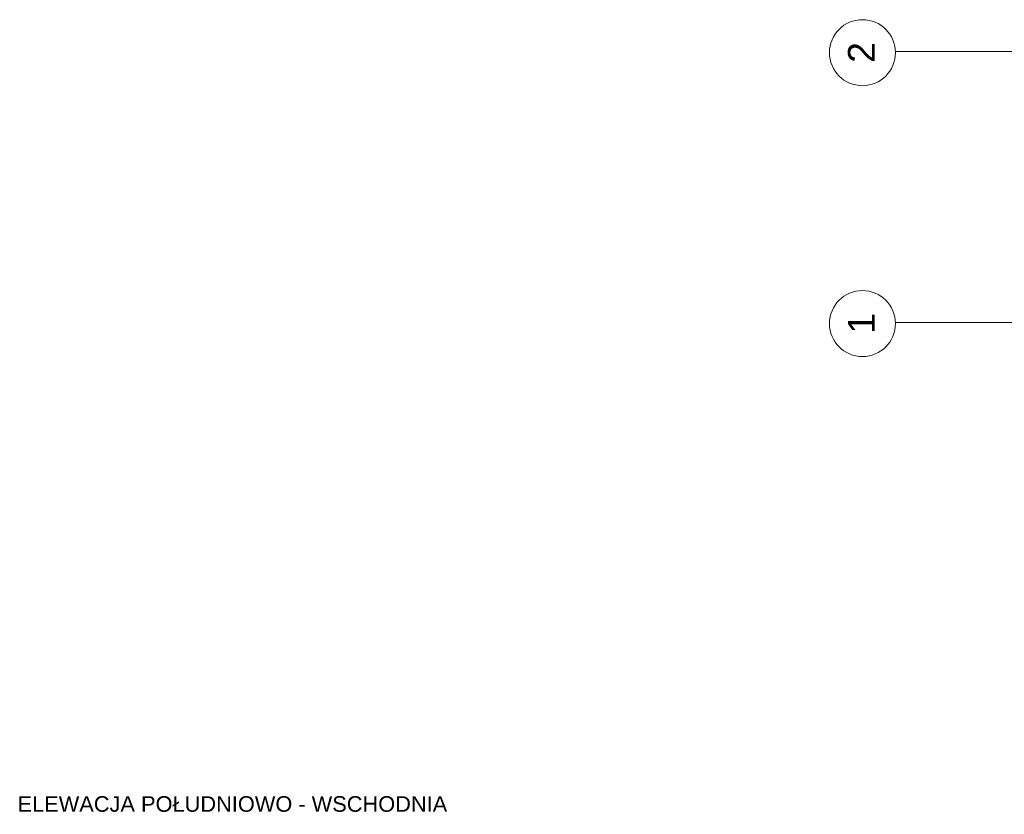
# Model space of a CAD drawing. Header units: millimetres. Extents: x -37887 to 94344, y -69777 to 116976.
# Tile 45 of 205: x 16202 to 28134, y 9809 to 19443. Entities that reach past the tile are written whole.
import ezdxf

# ---------------------------------------------------------------- set-up
doc = ezdxf.new("R2010")
doc.units = ezdxf.units.MM
doc.linetypes.add('Linia siatki', pattern=[19.05, 12.7, -3.175, 0, -3.175])
for name, color, linetype, lineweight in [('02_odbudowa', 7, 'Continuous', 30), ('S-GRID', 1, 'Continuous', 9), ('S-GRID-IDEN', 1, 'Continuous', 9)]:
    doc.layers.add(name, color=color, linetype=linetype, lineweight=lineweight)
doc.styles.add('Arial', font='arial.ttf', dxfattribs={"height": 324.565868})
doc.styles.get("Standard").update_dxf_attribs({"font": 'arial.ttf'})

# ---------------------------------------------------------------- blocks, each defined once
blk = doc.blocks.new('Siatka - 4 mm-108067-PARTER')
at = {"layer": 'S-GRID-IDEN'}
blk.add_circle((0, 0), 4, dxfattribs=at)

msp = doc.modelspace()

# ---------------------------------------------------------------- linework, layer by layer
at = {"layer": 'S-GRID', "linetype": 'Linia siatki', "ltscale": 0.5}
for p, q in [((37114.1, 19057), (26814.2, 19057)), ((37114.1, 15772.8), (26814.2, 15772.8))]:
    msp.add_line(p, q, dxfattribs=at)

# ---------------------------------------------------------------- block references
at = {"layer": 'S-GRID-IDEN', "xscale": 99.99999999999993, "yscale": 99.99999999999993, "zscale": 99.99999999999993, "rotation": 179.9999999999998}
for p in [(26414.5, 19042.8), (26414.5, 15758.6)]:
    msp.add_blockref('Siatka - 4 mm-108067-PARTER', p, dxfattribs=at)

# ---------------------------------------------------------------- texts
at = {"layer": '02_odbudowa', "insert": (16176.2, 10029.1), "char_height": 189, "width": 8183.846, "attachment_point": 1}
msp.add_mtext('ELEWACJA POŁUDNIOWO - WSCHODNIA', dxfattribs=at)
at = {"layer": 'S-GRID-IDEN', "char_height": 324.6, "width": 360.335, "attachment_point": 2, "rotation": 90, "line_spacing_factor": 0.938532, "style": 'Arial'}
for s, insert in [('2', (26239.8, 19045.3)), ('1', (26239.8, 15761.2))]:
    msp.add_mtext(s, dxfattribs=dict(at, insert=insert))

doc.saveas('drawing.dxf')
